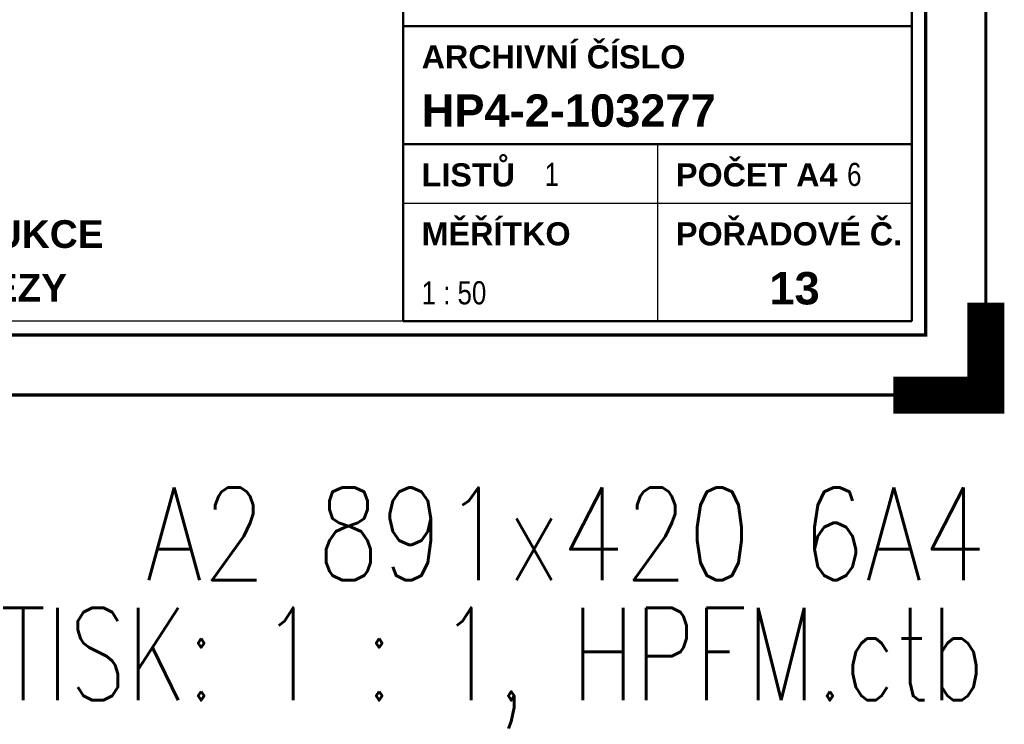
# Paper-space layout 'Layout1' of a CAD drawing. Extents: x -2 to 1083, y -36 to 422.
# Tile 26 of 67: x 787 to 893, y -36 to 41. Entities that reach past the tile are written whole.
import ezdxf
from ezdxf.enums import TextEntityAlignment as Align

# ---------------------------------------------------------------- set-up
doc = ezdxf.new("R2010")
doc.units = 0
doc.layers.get('DEFPOINTS').update_dxf_attribs({"color": 132, "linetype": 'CONTINUOUS'})
doc.layers.add('RAMECEK_HP', color=251, linetype='CONTINUOUS')
doc.layers.add('RAZITKO_HP', color=222, linetype='CONTINUOUS')
doc.styles.add('RAZITKO_HP_ARIAL_B', font='arialbd.ttf')
doc.styles.add('RAZITKO_HP_ARIAL_N', font='arial.ttf', dxfattribs={"width": 0.8})
doc.styles.add('ROMANS', font='romans.shx', dxfattribs={"width": 0.8})

# ---------------------------------------------------------------- blocks, each defined once
blk = doc.blocks.new('*U6')
at = {"layer": 'DEFPOINTS'}
blk.add_lwpolyline([(891, 0), (681, 0), (681, 297), (891, 297)], close=True, dxfattribs=at)
at = {"layer": 'RAMECEK_HP', "lineweight": 35, "const_width": 0.35}
for points in [[(0, 420), (0, 0), (891, 0), (891, 420)], [(6.5, 413.5), (6.5, 6.5), (884.5, 6.5), (884.5, 413.5)]]:
    blk.add_lwpolyline(points, close=True, dxfattribs=at)
at = {"layer": 'RAMECEK_HP', "lineweight": 40, "const_width": 4}
blk.add_lwpolyline([(891, 10), (891, 0), (881, 0)], dxfattribs=at)
at = {"layer": 'DEFPOINTS', "style": 'ROMANS', "width": 0.8}
blk.add_text('A2 891x420 6A4', height=10, dxfattribs=at).set_placement((891, -20), align=Align.RIGHT)
blk.add_attdef('TISK', text='', height=10, dxfattribs=at).set_placement((891, -33), align=Align.RIGHT)

psp = doc.layouts.get("Layout1")

# ---------------------------------------------------------------- linework, layer by layer
at = {"layer": 'RAZITKO_HP', "lineweight": 50}
for p, q in [((828, 84.5), (828, 8)), ((883, 84.5), (883, 8)), ((828, 39.875), (883, 39.875)), ((828, 27.125), (883, 27.125)), ((883, 8), (828, 8))]:
    psp.add_line(p, q, dxfattribs=at)
at = {"layer": 'RAZITKO_HP', "lineweight": 25}
for p, q in [((855.5, 27.125), (855.5, 8)), ((828, 20.75), (883, 20.75)), ((828, 8), (711, 8))]:
    psp.add_line(p, q, dxfattribs=at)

# ---------------------------------------------------------------- block references
at = {"layer": 'RAMECEK_HP'}
psp.add_blockref('*U6', (0, 0), dxfattribs=at).add_auto_attribs({'TISK': 'TISK: 1 : 1, HPFM.ctb'})

# ---------------------------------------------------------------- texts
at = {"layer": 'RAZITKO_HP', "lineweight": 35, "style": 'RAZITKO_HP_ARIAL_B'}
for s, p in [('ARCHIVNÍ ČÍSLO', (830, 35.3)), ('LISTŮ', (830, 22.55)), ('POČET A4', (857.5, 22.55)), ('MĚŘÍTKO', (830, 16.175)), ('POŘADOVÉ Č.', (857.5, 16.175))]:
    psp.add_text(s, height=2.5, dxfattribs=at).set_placement(p)
at = {"layer": 'RAZITKO_HP', "style": 'RAZITKO_HP_ARIAL_B'}
for s, p in [('HP4-2-103277', (830, 29)), ('13', (867.6, 9.8))]:
    psp.add_text(s, height=3.5, dxfattribs=at).set_placement(p)
at = {"layer": 'RAZITKO_HP', "style": 'RAZITKO_HP_ARIAL_N', "width": 0.8}
for s, p in [('1', (843.3, 22.6)), ('6', (876, 22.6)), ('1 : 50', (830, 9.8))]:
    psp.add_text(s, height=2.5, dxfattribs=at).set_placement(p)
at = {"layer": 'RAZITKO_HP', "style": 'RAZITKO_HP_ARIAL_B'}
for s, p in [('OCELOVÉ KONSTRUKCE', (770, 17.4)), ('V6 PŮDORYSY, ŘEZY', (770, 11.6))]:
    psp.add_text(s, height=3, dxfattribs=at).set_placement(p, align=Align.MIDDLE_CENTER)

doc.saveas('drawing.dxf')
